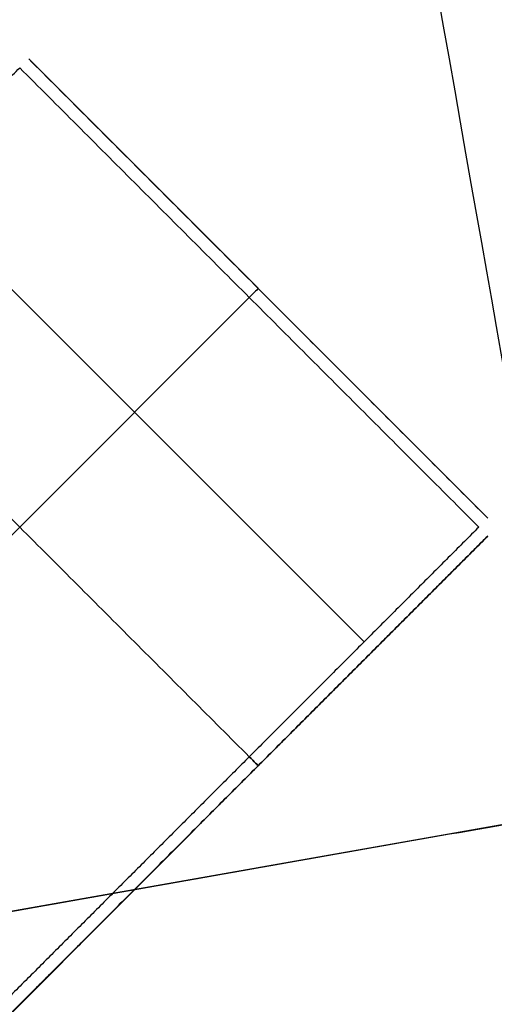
# Model space of a CAD drawing. Header units: millimetres. Extents: x -68 to 68, y -70 to 54.
# Tile 73 of 83: x 31.278 to 31.841, y -38.688 to -37.521. Entities that reach past the tile are written whole.
import ezdxf

# ---------------------------------------------------------------- set-up
doc = ezdxf.new("R2010")
doc.units = ezdxf.units.MM
doc.layers.add('Layer 01', color=7, linetype='Continuous', true_color=0x000000)

# ---------------------------------------------------------------- blocks, each defined once
blk = doc.blocks.new('c-3-1634222-2-h-3d.step')
at = {"layer": 'Layer 01', "color": 9, "true_color": 0xc0c0c0}
blk.add_line((-8.5534, -3.2941, -7.635), (-9.562, 2.4259, -7.635), dxfattribs=at)
at = {"layer": 'Layer 01', "color": 9, "true_color": 0xc0c0c0, "extrusion": (-0.173648, 0.984808, -4.32194e-11)}
blk.add_arc((7.1155, -8.77, -1.7588), 1.88, 270, 0, dxfattribs=at)
at = {"layer": 'Layer 01', "color": 9, "true_color": 0xc0c0c0}
for points in [[(-7.7106, 2.7523, -10.65), (-7.2063, -0.1077, -10.65), (-6.702, -2.9677, -10.65)], [(-7.7106, 2.7523, -11.8), (-7.2063, -0.1077, -11.8), (-6.702, -2.9677, -11.8)], [(-9.562, 2.4259, -8.77), (-9.0577, -0.4341, -8.77), (-8.5534, -3.2941, -8.77)], [(-9.562, 2.4259, -6.5), (-9.0577, -0.4341, -6.5), (-8.5534, -3.2941, -6.5)]]:
    blk.add_open_spline(points, degree=2, dxfattribs=at)
blk = doc.blocks.new('X9.step')
at = {"layer": 'Layer 01', "rotation": 90.00000250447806}
blk.add_blockref('c-3-1634222-2-h-3d.step', (88.6501, -49.905, 12.5127), dxfattribs=at)
blk = doc.blocks.new('User_Library-0603_SMD_Resistor.step')
at = {"layer": 'Layer 01', "color": 7, "true_color": 0xffffff}
for p, q in [((-0.785, 0.3), (-0.4, 0.3)), ((-0.5925, 0.3, 0.385), (-0.5925, 0.3, -0.385)), ((-0.4, 0.3), (0.4, 0.3)), ((-0.8, 0.015), (-0.8, 0.285)), ((-0.8, 0.15, -0.385), (-0.8, 0.15, 0.385)), ((-0.4, 0.15, 0.4), (-0.785, 0.15, 0.4)), ((0.4, 0.15, 0.4), (-0.4, 0.15, 0.4)), ((-0.785, 0), (-0.4, 0)), ((-0.5925, 0, 0.385), (-0.5925, 0, -0.385))]:
    blk.add_line(p, q, dxfattribs=at)
at = {"layer": 'Layer 01', "color": 7, "true_color": 0xffffff, "extrusion": (0, 0, -1)}
blk.add_arc((0.785, 0.285), 0.015, 0, 90, dxfattribs=at)
at = {"layer": 'Layer 01', "color": 7, "true_color": 0xffffff, "extrusion": (-1, 0, 0)}
for centre, start, end in [((-0.285, 0.385, 0.4), 90, 180), ((-0.015, 0.385, 0.4), 0, 90)]:
    blk.add_arc(centre, 0.015, start, end, dxfattribs=at)
at = {"layer": 'Layer 01', "color": 7, "true_color": 0xffffff}
blk.add_arc((-0.785, 0.015), 0.015, 180, 270, dxfattribs=at)
for points in [[(-0.785, 0.3, 0.385), (-0.5925, 0.3, 0.385), (-0.4, 0.3, 0.385)], [(-0.4, 0.3, -0.385), (-0.5925, 0.3, -0.385), (-0.785, 0.3, -0.385)], [(-0.785, 0.3, -0.385), (-0.785, 0.3), (-0.785, 0.3, 0.385)], [(-0.4, 0.3, -0.385), (-0.4, 0.3), (-0.4, 0.3, 0.385)], [(-0.4, 0.3, 0.385), (0, 0.3, 0.385), (0.4, 0.3, 0.385)], [(-0.8, 0.285, -0.385), (-0.8, 0.285), (-0.8, 0.285, 0.385)], [(-0.785, 0.285, 0.4), (-0.5925, 0.285, 0.4), (-0.4, 0.285, 0.4)], [(-0.4, 0.285, 0.4), (-0.4, 0.15, 0.4), (-0.4, 0.015, 0.4)], [(-0.4, 0.285, 0.4), (0, 0.285, 0.4), (0.4, 0.285, 0.4)], [(-0.8, 0.015, 0.385), (-0.8, 0.015), (-0.8, 0.015, -0.385)], [(-0.4, 0.015, 0.4), (-0.5925, 0.015, 0.4), (-0.785, 0.015, 0.4)], [(0.4, 0.015, 0.4), (0, 0.015, 0.4), (-0.4, 0.015, 0.4)], [(-0.785, 0, 0.385), (-0.5925, 0, 0.385), (-0.4, 0, 0.385)], [(-0.4, 0, 0.385), (-0.4, 0), (-0.4, 0, -0.385)], [(-0.4, 0, 0.385), (0, 0, 0.385), (0.4, 0, 0.385)], [(-0.785, 0, -0.385), (-0.785, 0), (-0.785, 0, 0.385)]]:
    blk.add_open_spline(points, degree=2, dxfattribs=at)
blk = doc.blocks.new('M38.step')
at = {"layer": 'Layer 01', "extrusion": (0.707107, -0.707107, -1.81059e-08), "rotation": 180.0000035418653}
blk.add_blockref('User_Library-0603_SMD_Resistor.step', (23.0446, -1.6167, 105.6418), dxfattribs=at)
blk = doc.blocks.new('MC403-X_A_090322_MultipleBody.step')
at = {"layer": 'Layer 01'}
for name in ['X9.step', 'M38.step']:
    blk.add_blockref(name, (0, 0), dxfattribs=at)
blk = doc.blocks.new('MC403-X_A_090322_MultipleBody 090322')
at = {"layer": 'Layer 01'}
blk.add_blockref('MC403-X_A_090322_MultipleBody.step', (0, 0), dxfattribs=at)

msp = doc.modelspace()

# ---------------------------------------------------------------- block references
at = {"layer": 'Layer 01'}
msp.add_blockref('MC403-X_A_090322_MultipleBody 090322', (-60, 20, 1.6014), dxfattribs=at)

doc.saveas('drawing.dxf')
